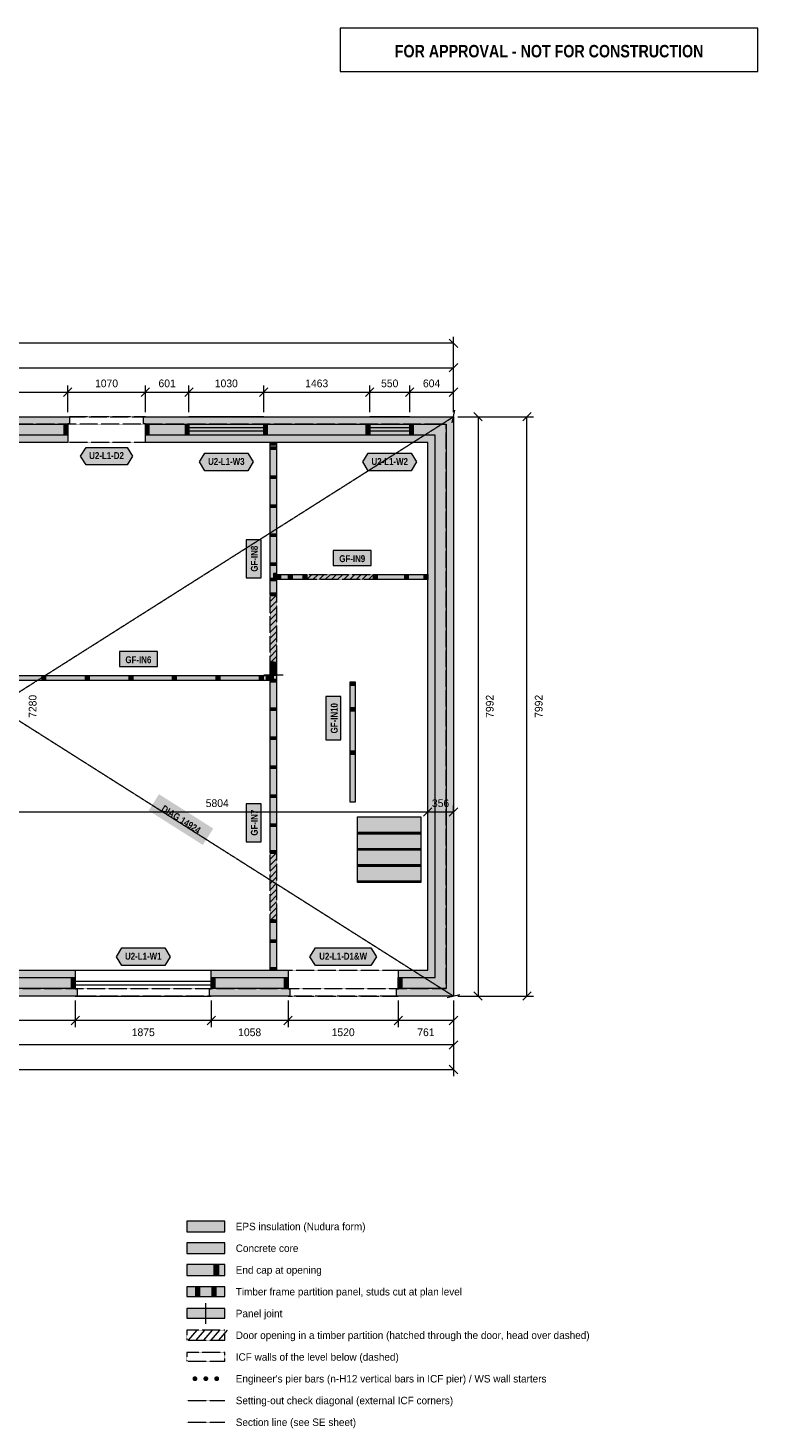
# Model space of a CAD drawing. Header units: millimetres. Extents: x -3973 to 16802, y -6172 to 13352.
# Tile 2 of 2: x 6738 to 16802, y -5958 to 13352. Entities that reach past the tile are written whole.
import ezdxf
from ezdxf.enums import TextEntityAlignment as Align

# ---------------------------------------------------------------- set-up
doc = ezdxf.new("R2010")
doc.units = ezdxf.units.MM
doc.linetypes.add('DASHED', pattern=[1.524, 1.27, -0.254])
for name, color, linetype in [('FILL-C_9E1A1A', 7, 'Continuous'), ('FILL-C_B2B2B5', 7, 'Continuous'), ('FILL-EPS', 7, 'Continuous'), ('FILL-TEAL_DK', 7, 'Continuous'), ('FILL-TIMBER', 7, 'Continuous'), ('FILL-WHITE', 7, 'Continuous'), ('LINE-C_85297A', 7, 'Continuous'), ('LINE-C_85297A-DASH', 7, 'DASHED'), ('LINE-INK', 7, 'Continuous'), ('LINE-INK-DASH', 7, 'DASHED'), ('LINE-RED', 7, 'Continuous'), ('LINE-RED-DASH', 7, 'DASHED'), ('LINE-STEEL_GREY', 7, 'Continuous'), ('LINE-STEEL_GREY-DASH', 7, 'DASHED'), ('LINE-TEAL_DK', 7, 'Continuous'), ('LINE-TIMBER_DK', 7, 'Continuous'), ('TEXT-C_85297A', 7, 'Continuous'), ('TEXT-INK', 7, 'Continuous'), ('TEXT-RED', 7, 'Continuous'), ('TEXT-TEAL_DK', 7, 'Continuous')]:
    doc.layers.add(name, color=color, linetype=linetype)
doc.styles.add('OpenSansCondensed-Bold', font='OpenSansCondensed-Bold.ttf')

msp = doc.modelspace()

# ---------------------------------------------------------------- hatches: boundary and pattern name
at = {"layer": 'FILL-C_9E1A1A', "true_color": 0x9e1a1a}
h = msp.add_hatch(color=256, dxfattribs=at)
h.dxf.hatch_style = 1
h.paths.add_polyline_path([(9073, -5278), (9072, -5269), (9069, -5261), (9063, -5254), (9056, -5249), (9048, -5245), (9040, -5244), (9031, -5245), (9023, -5249), (9016, -5254), (9010, -5261), (9007, -5269), (9006, -5278), (9007, -5287), (9010, -5295), (9016, -5302), (9023, -5307), (9031, -5311), (9040, -5312), (9048, -5311), (9056, -5307), (9063, -5302), (9069, -5295), (9072, -5287)])
h = msp.add_hatch(color=256, dxfattribs=at)
h.dxf.hatch_style = 1
h.paths.add_polyline_path([(9223, -5278), (9222, -5269), (9219, -5261), (9213, -5254), (9206, -5249), (9198, -5245), (9190, -5244), (9181, -5245), (9173, -5249), (9166, -5254), (9160, -5261), (9157, -5269), (9156, -5278), (9157, -5287), (9160, -5295), (9166, -5302), (9173, -5307), (9181, -5311), (9190, -5312), (9198, -5311), (9206, -5307), (9213, -5302), (9219, -5295), (9222, -5287)])
h = msp.add_hatch(color=256, dxfattribs=at)
h.dxf.hatch_style = 1
h.paths.add_polyline_path([(9373, -5278), (9372, -5269), (9369, -5261), (9363, -5254), (9356, -5249), (9348, -5245), (9340, -5244), (9331, -5245), (9323, -5249), (9316, -5254), (9310, -5261), (9307, -5269), (9306, -5278), (9307, -5287), (9310, -5295), (9316, -5302), (9323, -5307), (9331, -5311), (9340, -5312), (9348, -5311), (9356, -5307), (9363, -5302), (9369, -5295), (9372, -5287)])
at = {"layer": 'FILL-C_B2B2B5', "true_color": 0xb2b2b5}
h = msp.add_hatch(color=256, dxfattribs=at)
h.dxf.hatch_style = 1
h.paths.add_polyline_path([(5318, 7890), (7285, 7890), (7285, 7738), (6378, 7738), (6378, 254), (7390, 254), (7390, 102), (5215, 102), (5215, 254), (6226, 254), (6226, 7738), (5318, 7738)])
h = msp.add_hatch(color=256, dxfattribs=at)
h.dxf.hatch_style = 1
h.paths.add_polyline_path([(8356, 7890), (12502, 7890), (12502, 102), (11844, 102), (11844, 254), (12350, 254), (12350, 7738), (8356, 7738)])
h = msp.add_hatch(color=256, dxfattribs=at)
h.dxf.hatch_style = 1
h.paths.add_polyline_path([(9265, 254), (10323, 254), (10323, 102), (9265, 102)])
h = msp.add_hatch(color=256, dxfattribs=at)
h.dxf.hatch_style = 1
h.paths.add_polyline_path([(8927, -3553), (9452, -3553), (9452, -3403), (8927, -3403)])
at = {"layer": 'FILL-EPS', "true_color": 0xccffff}
h = msp.add_hatch(color=256, dxfattribs=at)
h.dxf.hatch_style = 1
h.paths.add_polyline_path([(5318, 7891), (5294, 7891), (5294, 7991), (7310, 7991), (7310, 7891), (7285, 7891), (7285, 7890), (5318, 7890)])
h = msp.add_hatch(color=256, dxfattribs=at)
h.dxf.hatch_style = 1
h.paths.add_polyline_path([(8356, 7891), (8331, 7891), (8331, 7991), (12604, 7991), (12604, 0), (11819, 0), (11819, 101), (11844, 101), (11844, 102), (12502, 102), (12502, 7890), (8356, 7890)])
h = msp.add_hatch(color=256, dxfattribs=at)
h.dxf.hatch_style = 1
h.paths.add_polyline_path([(7285, 7636), (6445, 7636), (6445, 356), (7390, 356), (7390, 254), (6378, 254), (6378, 7738), (7285, 7738)])
h = msp.add_hatch(color=256, dxfattribs=at)
h.dxf.hatch_style = 1
h.paths.add_polyline_path([(12248, 7636), (8356, 7636), (8356, 7738), (12350, 7738), (12350, 254), (11844, 254), (11844, 356), (12248, 356)])
h = msp.add_hatch(color=256, dxfattribs=at)
h.dxf.hatch_style = 1
h.paths.add_polyline_path([(9265, 356), (10323, 356), (10323, 254), (9265, 254)])
h = msp.add_hatch(color=256, dxfattribs=at)
h.dxf.hatch_style = 1
h.paths.add_polyline_path([(7390, 101), (7414, 101), (7414, 0), (5190, 0), (5190, 101), (5215, 101), (5215, 102), (7390, 102)])
h = msp.add_hatch(color=256, dxfattribs=at)
h.dxf.hatch_style = 1
h.paths.add_polyline_path([(9265, 101), (9265, 102), (10323, 102), (10323, 101), (10348, 101), (10348, 0), (9240, 0), (9240, 101)])
h = msp.add_hatch(color=256, dxfattribs=at)
h.dxf.hatch_style = 1
h.paths.add_polyline_path([(8927, -3253), (9452, -3253), (9452, -3103), (8927, -3103)])
h = msp.add_hatch(color=256, dxfattribs=at)
h.dxf.hatch_style = 1
h.paths.add_polyline_path([(8927, -3853), (9452, -3853), (9452, -3703), (8927, -3703)])
at = {"layer": 'FILL-TEAL_DK', "true_color": 0x006b5c}
h = msp.add_hatch(color=256, dxfattribs=at)
h.dxf.hatch_style = 1
h.paths.add_polyline_path([(7236, 7890), (7286, 7890), (7286, 7737), (7236, 7737)])
h = msp.add_hatch(color=256, dxfattribs=at)
h.dxf.hatch_style = 1
h.paths.add_polyline_path([(8356, 7890), (8406, 7890), (8406, 7737), (8356, 7737)])
h = msp.add_hatch(color=256, dxfattribs=at)
h.dxf.hatch_style = 1
h.paths.add_polyline_path([(8907, 7890), (8957, 7890), (8957, 7737), (8907, 7737)])
h = msp.add_hatch(color=256, dxfattribs=at)
h.dxf.hatch_style = 1
h.paths.add_polyline_path([(9987, 7890), (10037, 7890), (10037, 7737), (9987, 7737)])
h = msp.add_hatch(color=256, dxfattribs=at)
h.dxf.hatch_style = 1
h.paths.add_polyline_path([(11400, 7890), (11450, 7890), (11450, 7737), (11400, 7737)])
h = msp.add_hatch(color=256, dxfattribs=at)
h.dxf.hatch_style = 1
h.paths.add_polyline_path([(12000, 7890), (12050, 7890), (12050, 7737), (12000, 7737)])
h = msp.add_hatch(color=256, dxfattribs=at)
h.dxf.hatch_style = 1
h.paths.add_polyline_path([(7339, 254), (7390, 254), (7390, 102), (7339, 102)])
h = msp.add_hatch(color=256, dxfattribs=at)
h.dxf.hatch_style = 1
h.paths.add_polyline_path([(9265, 254), (9314, 254), (9314, 102), (9265, 102)])
h = msp.add_hatch(color=256, dxfattribs=at)
h.dxf.hatch_style = 1
h.paths.add_polyline_path([(10273, 254), (10323, 254), (10323, 102), (10273, 102)])
h = msp.add_hatch(color=256, dxfattribs=at)
h.dxf.hatch_style = 1
h.paths.add_polyline_path([(11843, 254), (11893, 254), (11893, 102), (11843, 102)])
h = msp.add_hatch(color=256, dxfattribs=at)
h.dxf.hatch_style = 1
h.paths.add_polyline_path([(9302, -3853), (9369, -3853), (9369, -3703), (9302, -3703)])
at = {"layer": 'FILL-TIMBER', "true_color": 0xeddbb8}
h = msp.add_hatch(color=256, dxfattribs=at)
h.dxf.hatch_style = 1
h.paths.add_polyline_path([(10166, 7635), (10166, 7612), (10166, 7597), (10132, 7597), (10078, 7597), (10078, 7621), (10078, 7635), (10112, 7635)])
h = msp.add_hatch(color=256, dxfattribs=at)
h.dxf.hatch_style = 1
h.paths.add_polyline_path([(10166, 7575), (10166, 7551), (10166, 7537), (10132, 7537), (10078, 7537), (10078, 7560), (10078, 7575), (10112, 7575)])
h = msp.add_hatch(color=256, dxfattribs=at)
h.dxf.hatch_style = 1
h.paths.add_polyline_path([(10166, 7175), (10166, 7151), (10166, 7137), (10132, 7137), (10078, 7137), (10078, 7160), (10078, 7175), (10112, 7175)])
h = msp.add_hatch(color=256, dxfattribs=at)
h.dxf.hatch_style = 1
h.paths.add_polyline_path([(10166, 6775), (10166, 6751), (10166, 6737), (10132, 6737), (10078, 6737), (10078, 6760), (10078, 6775), (10112, 6775)])
h = msp.add_hatch(color=256, dxfattribs=at)
h.dxf.hatch_style = 1
h.paths.add_polyline_path([(10166, 6375), (10166, 6351), (10166, 6337), (10132, 6337), (10078, 6337), (10078, 6360), (10078, 6375), (10112, 6375)])
h = msp.add_hatch(color=256, dxfattribs=at)
h.dxf.hatch_style = 1
h.paths.add_polyline_path([(10166, 5975), (10166, 5951), (10166, 5937), (10132, 5937), (10078, 5937), (10078, 5960), (10078, 5975), (10112, 5975)])
h = msp.add_hatch(color=256, dxfattribs=at)
h.dxf.hatch_style = 1
h.paths.add_polyline_path([(10166, 5833), (10166, 5790), (10166, 5763), (10152, 5763), (10128, 5763), (10128, 5805), (10128, 5833), (10143, 5833)])
h = msp.add_hatch(color=256, dxfattribs=at)
h.dxf.hatch_style = 1
h.paths.add_polyline_path([(10218, 5744), (10188, 5744), (10169, 5744), (10169, 5770), (10169, 5813), (10199, 5813), (10218, 5813), (10218, 5787)])
h = msp.add_hatch(color=256, dxfattribs=at)
h.dxf.hatch_style = 1
h.paths.add_polyline_path([(10381, 5744), (10350, 5744), (10331, 5744), (10331, 5770), (10331, 5813), (10361, 5813), (10381, 5813), (10381, 5787)])
h = msp.add_hatch(color=256, dxfattribs=at)
h.dxf.hatch_style = 1
h.paths.add_polyline_path([(10583, 5744), (10552, 5744), (10533, 5744), (10533, 5770), (10533, 5813), (10564, 5813), (10583, 5813), (10583, 5787)])
h = msp.add_hatch(color=256, dxfattribs=at)
h.dxf.hatch_style = 1
h.paths.add_polyline_path([(11551, 5744), (11520, 5744), (11501, 5744), (11501, 5770), (11501, 5813), (11532, 5813), (11551, 5813), (11551, 5787)])
h = msp.add_hatch(color=256, dxfattribs=at)
h.dxf.hatch_style = 1
h.paths.add_polyline_path([(11981, 5744), (11950, 5744), (11931, 5744), (11931, 5770), (11931, 5813), (11961, 5813), (11981, 5813), (11981, 5787)])
h = msp.add_hatch(color=256, dxfattribs=at)
h.dxf.hatch_style = 1
h.paths.add_polyline_path([(12248, 5744), (12217, 5744), (12198, 5744), (12198, 5770), (12198, 5813), (12229, 5813), (12248, 5813), (12248, 5787)])
h = msp.add_hatch(color=256, dxfattribs=at)
h.dxf.hatch_style = 1
h.paths.add_polyline_path([(10166, 5763), (10166, 5739), (10166, 5725), (10132, 5725), (10078, 5725), (10078, 5748), (10078, 5763), (10112, 5763)])
h = msp.add_hatch(color=256, dxfattribs=at)
h.dxf.hatch_style = 1
h.paths.add_polyline_path([(10166, 5561), (10166, 5537), (10166, 5523), (10132, 5523), (10078, 5523), (10078, 5546), (10078, 5561), (10112, 5561)])
h = msp.add_hatch(color=256, dxfattribs=at)
h.dxf.hatch_style = 1
h.paths.add_polyline_path([(10166, 4605), (10166, 4581), (10166, 4566), (10132, 4566), (10078, 4566), (10078, 4590), (10078, 4605), (10112, 4605)])
h = msp.add_hatch(color=256, dxfattribs=at)
h.dxf.hatch_style = 1
h.paths.add_polyline_path([(10166, 4467), (10166, 4443), (10166, 4428), (10132, 4428), (10078, 4428), (10078, 4452), (10078, 4467), (10112, 4467)])
h = msp.add_hatch(color=256, dxfattribs=at)
h.dxf.hatch_style = 1
h.paths.add_polyline_path([(6981, 4350), (6950, 4350), (6931, 4350), (6931, 4377), (6931, 4420), (6961, 4420), (6981, 4420), (6981, 4393)])
h = msp.add_hatch(color=256, dxfattribs=at)
h.dxf.hatch_style = 1
h.paths.add_polyline_path([(7581, 4350), (7550, 4350), (7531, 4350), (7531, 4377), (7531, 4420), (7561, 4420), (7581, 4420), (7581, 4393)])
h = msp.add_hatch(color=256, dxfattribs=at)
h.dxf.hatch_style = 1
h.paths.add_polyline_path([(8181, 4350), (8150, 4350), (8131, 4350), (8131, 4377), (8131, 4420), (8161, 4420), (8181, 4420), (8181, 4393)])
h = msp.add_hatch(color=256, dxfattribs=at)
h.dxf.hatch_style = 1
h.paths.add_polyline_path([(8781, 4350), (8750, 4350), (8731, 4350), (8731, 4377), (8731, 4420), (8761, 4420), (8781, 4420), (8781, 4393)])
h = msp.add_hatch(color=256, dxfattribs=at)
h.dxf.hatch_style = 1
h.paths.add_polyline_path([(9381, 4350), (9350, 4350), (9331, 4350), (9331, 4377), (9331, 4420), (9361, 4420), (9381, 4420), (9381, 4393)])
h = msp.add_hatch(color=256, dxfattribs=at)
h.dxf.hatch_style = 1
h.paths.add_polyline_path([(9981, 4350), (9950, 4350), (9931, 4350), (9931, 4377), (9931, 4420), (9961, 4420), (9981, 4420), (9981, 4393)])
h = msp.add_hatch(color=256, dxfattribs=at)
h.dxf.hatch_style = 1
h.paths.add_polyline_path([(10076, 4350), (10045, 4350), (10026, 4350), (10026, 4377), (10026, 4420), (10056, 4420), (10076, 4420), (10076, 4393)])
h = msp.add_hatch(color=256, dxfattribs=at)
h.dxf.hatch_style = 1
h.paths.add_polyline_path([(10116, 4426), (10116, 4391), (10116, 4369), (10101, 4369), (10078, 4369), (10078, 4404), (10078, 4426), (10092, 4426)])
h = msp.add_hatch(color=256, dxfattribs=at)
h.dxf.hatch_style = 1
h.paths.add_polyline_path([(10166, 4369), (10166, 4346), (10166, 4331), (10132, 4331), (10078, 4331), (10078, 4354), (10078, 4369), (10112, 4369)])
h = msp.add_hatch(color=256, dxfattribs=at)
h.dxf.hatch_style = 1
h.paths.add_polyline_path([(11248, 4301), (11248, 4282), (11221, 4282), (11178, 4282), (11178, 4313), (11178, 4332), (11205, 4332), (11248, 4332)])
h = msp.add_hatch(color=256, dxfattribs=at)
h.dxf.hatch_style = 1
h.paths.add_polyline_path([(10166, 3975), (10166, 3951), (10166, 3937), (10132, 3937), (10078, 3937), (10078, 3960), (10078, 3975), (10112, 3975)])
h = msp.add_hatch(color=256, dxfattribs=at)
h.dxf.hatch_style = 1
h.paths.add_polyline_path([(11248, 3953), (11248, 3931), (11216, 3931), (11178, 3931), (11178, 3958), (11178, 3981), (11209, 3981), (11248, 3981)])
h = msp.add_hatch(color=256, dxfattribs=at)
h.dxf.hatch_style = 1
h.paths.add_polyline_path([(10166, 3575), (10166, 3551), (10166, 3537), (10132, 3537), (10078, 3537), (10078, 3560), (10078, 3575), (10112, 3575)])
h = msp.add_hatch(color=256, dxfattribs=at)
h.dxf.hatch_style = 1
h.paths.add_polyline_path([(11248, 3361), (11248, 3331), (11203, 3331), (11178, 3331), (11178, 3349), (11178, 3381), (11221, 3381), (11248, 3381)])
h = msp.add_hatch(color=256, dxfattribs=at)
h.dxf.hatch_style = 1
h.paths.add_polyline_path([(10166, 3175), (10166, 3151), (10166, 3137), (10132, 3137), (10078, 3137), (10078, 3160), (10078, 3175), (10112, 3175)])
h = msp.add_hatch(color=256, dxfattribs=at)
h.dxf.hatch_style = 1
h.paths.add_polyline_path([(10166, 2775), (10166, 2751), (10166, 2737), (10132, 2737), (10078, 2737), (10078, 2760), (10078, 2775), (10112, 2775)])
h = msp.add_hatch(color=256, dxfattribs=at)
h.dxf.hatch_style = 1
h.paths.add_polyline_path([(10166, 2375), (10166, 2351), (10166, 2337), (10132, 2337), (10078, 2337), (10078, 2360), (10078, 2375), (10112, 2375)])
h = msp.add_hatch(color=256, dxfattribs=at)
h.dxf.hatch_style = 1
h.paths.add_polyline_path([(10166, 2008), (10166, 1984), (10166, 1969), (10132, 1969), (10078, 1969), (10078, 1993), (10078, 2008), (10112, 2008)])
h = msp.add_hatch(color=256, dxfattribs=at)
h.dxf.hatch_style = 1
h.paths.add_polyline_path([(10166, 1051), (10166, 1028), (10166, 1013), (10132, 1013), (10078, 1013), (10078, 1037), (10078, 1051), (10112, 1051)])
h = msp.add_hatch(color=256, dxfattribs=at)
h.dxf.hatch_style = 1
h.paths.add_polyline_path([(10166, 775), (10166, 751), (10166, 737), (10132, 737), (10078, 737), (10078, 760), (10078, 775), (10112, 775)])
h = msp.add_hatch(color=256, dxfattribs=at)
h.dxf.hatch_style = 1
h.paths.add_polyline_path([(10166, 394), (10166, 371), (10166, 356), (10132, 356), (10078, 356), (10078, 379), (10078, 394), (10112, 394)])
h = msp.add_hatch(color=256, dxfattribs=at)
h.dxf.hatch_style = 1
h.paths.add_polyline_path([(9047, -4145), (9107, -4145), (9107, -4010), (9047, -4010)])
h = msp.add_hatch(color=256, dxfattribs=at)
h.dxf.hatch_style = 1
h.paths.add_polyline_path([(9272, -4145), (9332, -4145), (9332, -4010), (9272, -4010)])
at = {"layer": 'FILL-WHITE', "true_color": 0xffffff}
h = msp.add_hatch(color=256, dxfattribs=at)
h.dxf.hatch_style = 1
h.paths.add_polyline_path([(7463, 7448), (7538, 7568), (8103, 7568), (8178, 7448), (8103, 7328), (7538, 7328)])
at = {"layer": 'FILL-WHITE', "true_color": 0xfaf5e8}
h = msp.add_hatch(color=256, dxfattribs=at)
h.dxf.hatch_style = 1
h.paths.add_polyline_path([(10078, 5975), (10078, 6337), (10078, 6360), (10078, 6375), (10078, 6737), (10078, 6760), (10078, 6775), (10078, 7137), (10078, 7160), (10078, 7175), (10078, 7537), (10078, 7560), (10078, 7575), (10078, 7597), (10078, 7621), (10078, 7635), (10112, 7635), (10166, 7635), (10166, 7612), (10166, 7597), (10166, 7575), (10166, 7551), (10166, 7537), (10166, 7175), (10166, 7151), (10166, 7137), (10166, 6775), (10166, 6751), (10166, 6737), (10166, 6375), (10166, 6351), (10166, 6337), (10166, 5975), (10166, 5951), (10166, 5937), (10166, 5833), (10166, 5790), (10166, 5763), (10166, 5739), (10166, 5725), (10166, 5561), (10166, 5537), (10166, 5523), (10132, 5523), (10078, 5523), (10078, 5546), (10078, 5561), (10078, 5725), (10078, 5748), (10078, 5763), (10078, 5937), (10078, 5960)])
at = {"layer": 'FILL-WHITE', "true_color": 0xffffff}
h = msp.add_hatch(color=256, dxfattribs=at)
h.dxf.hatch_style = 1
h.paths.add_polyline_path([(9101, 7366), (9176, 7486), (9767, 7486), (9842, 7366), (9767, 7246), (9176, 7246)])
h = msp.add_hatch(color=256, dxfattribs=at)
h.dxf.hatch_style = 1
h.paths.add_polyline_path([(11354, 7366), (11429, 7486), (12020, 7486), (12095, 7366), (12020, 7246), (11429, 7246)])
h = msp.add_hatch(color=256, dxfattribs=at)
h.dxf.hatch_style = 1
h.paths.add_polyline_path([(9951, 5770), (9951, 6294), (9744, 6294), (9744, 5770)])
h = msp.add_hatch(color=256, dxfattribs=at)
h.dxf.hatch_style = 1
h.paths.add_polyline_path([(10946, 5940), (11470, 5940), (11470, 6147), (10946, 6147)])
at = {"layer": 'FILL-WHITE', "true_color": 0xfaf5e8}
h = msp.add_hatch(color=256, dxfattribs=at)
h.dxf.hatch_style = 1
h.paths.add_polyline_path([(10169, 5744), (10169, 5770), (10169, 5813), (10169, 5813), (10199, 5813), (10218, 5813), (10331, 5813), (10361, 5813), (10381, 5813), (10533, 5813), (10564, 5813), (10583, 5813), (10583, 5813), (10583, 5787), (10583, 5744), (10583, 5744), (10552, 5744), (10533, 5744), (10381, 5744), (10350, 5744), (10331, 5744), (10218, 5744), (10188, 5744), (10169, 5744)])
at = {"layer": 'FILL-WHITE', "true_color": 0xffffff}
h = msp.add_hatch(color=256, dxfattribs=at)
h.dxf.hatch_style = 1
h.paths.add_polyline_path([(10583, 5744), (10583, 5813), (11501, 5813), (11501, 5744)])
at = {"layer": 'FILL-WHITE', "true_color": 0xfaf5e8}
h = msp.add_hatch(color=256, dxfattribs=at)
h.dxf.hatch_style = 1
h.paths.add_polyline_path([(11501, 5744), (11501, 5744), (11501, 5744), (11501, 5770), (11501, 5813), (11501, 5813), (11501, 5813), (11501, 5813), (11532, 5813), (11551, 5813), (11931, 5813), (11961, 5813), (11981, 5813), (12198, 5813), (12229, 5813), (12248, 5813), (12248, 5813), (12248, 5813), (12248, 5813), (12248, 5787), (12248, 5744), (12248, 5744), (12248, 5744), (12248, 5744), (12217, 5744), (12198, 5744), (11981, 5744), (11950, 5744), (11931, 5744), (11551, 5744), (11520, 5744), (11501, 5744)])
at = {"layer": 'FILL-WHITE', "true_color": 0xffffff}
h = msp.add_hatch(color=256, dxfattribs=at)
h.dxf.hatch_style = 1
h.paths.add_polyline_path([(10078, 4605), (10078, 5523), (10166, 5523), (10166, 4605)])
h = msp.add_hatch(color=256, dxfattribs=at)
h.dxf.hatch_style = 1
h.paths.add_polyline_path([(7998, 4546), (8522, 4546), (8522, 4753), (7998, 4753)])
at = {"layer": 'FILL-WHITE', "true_color": 0xfaf5e8}
h = msp.add_hatch(color=256, dxfattribs=at)
h.dxf.hatch_style = 1
h.paths.add_polyline_path([(10132, 4428), (10078, 4428), (10078, 4452), (10078, 4467), (10078, 4566), (10078, 4590), (10078, 4605), (10112, 4605), (10166, 4605), (10166, 4581), (10166, 4566), (10166, 4467), (10166, 4443), (10166, 4428)])
h = msp.add_hatch(color=256, dxfattribs=at)
h.dxf.hatch_style = 1
h.paths.add_polyline_path([(6445, 4377), (6445, 4420), (6476, 4420), (6495, 4420), (6931, 4420), (6961, 4420), (6981, 4420), (7531, 4420), (7561, 4420), (7581, 4420), (8131, 4420), (8161, 4420), (8181, 4420), (8731, 4420), (8761, 4420), (8781, 4420), (9331, 4420), (9361, 4420), (9381, 4420), (9931, 4420), (9961, 4420), (9981, 4420), (10026, 4420), (10056, 4420), (10076, 4420), (10076, 4393), (10076, 4350), (10045, 4350), (10026, 4350), (9981, 4350), (9950, 4350), (9931, 4350), (9381, 4350), (9350, 4350), (9331, 4350), (8781, 4350), (8750, 4350), (8731, 4350), (8181, 4350), (8150, 4350), (8131, 4350), (7581, 4350), (7550, 4350), (7531, 4350), (6981, 4350), (6950, 4350), (6931, 4350), (6495, 4350), (6464, 4350), (6445, 4350)])
h = msp.add_hatch(color=256, dxfattribs=at)
h.dxf.hatch_style = 1
h.paths.add_polyline_path([(10166, 2008), (10166, 1984), (10166, 1969), (10166, 1969), (10166, 1969), (10166, 1969), (10132, 1969), (10078, 1969), (10078, 1969), (10078, 1969), (10078, 1969), (10078, 1993), (10078, 2008), (10078, 2337), (10078, 2360), (10078, 2375), (10078, 2737), (10078, 2760), (10078, 2775), (10078, 3137), (10078, 3160), (10078, 3175), (10078, 3537), (10078, 3560), (10078, 3575), (10078, 3937), (10078, 3960), (10078, 3975), (10078, 4331), (10078, 4354), (10078, 4369), (10078, 4404), (10078, 4426), (10078, 4426), (10078, 4426), (10078, 4426), (10092, 4426), (10116, 4426), (10166, 4426), (10166, 4426), (10166, 4426), (10166, 4426), (10166, 4369), (10166, 4346), (10166, 4331), (10166, 3975), (10166, 3951), (10166, 3937), (10166, 3575), (10166, 3551), (10166, 3537), (10166, 3175), (10166, 3151), (10166, 3137), (10166, 2775), (10166, 2751), (10166, 2737), (10166, 2375), (10166, 2351), (10166, 2337)])
h = msp.add_hatch(color=256, dxfattribs=at)
h.dxf.hatch_style = 1
h.paths.add_polyline_path([(11248, 2675), (11178, 2675), (11178, 3331), (11178, 3349), (11178, 3381), (11178, 3931), (11178, 3958), (11178, 3981), (11178, 4282), (11178, 4313), (11178, 4332), (11205, 4332), (11248, 4332), (11248, 4301), (11248, 4282), (11248, 3981), (11248, 3953), (11248, 3931), (11248, 3381), (11248, 3361), (11248, 3331)])
at = {"layer": 'FILL-WHITE', "true_color": 0xffffff}
h = msp.add_hatch(color=256, dxfattribs=at)
h.dxf.hatch_style = 1
h.paths.add_polyline_path([(11052, 3533), (11052, 4130), (10844, 4130), (10844, 3533)])
h = msp.add_hatch(color=256, dxfattribs=at)
h.dxf.hatch_style = 1
h.paths.add_polyline_path([(8401, 2558), (9148, 2084), (9292, 2310), (8544, 2784)])
h = msp.add_hatch(color=256, dxfattribs=at)
h.dxf.hatch_style = 1
h.paths.add_polyline_path([(9951, 2129), (9951, 2653), (9744, 2653), (9744, 2129)])
h = msp.add_hatch(color=256, dxfattribs=at)
h.dxf.hatch_style = 1
h.paths.add_polyline_path([(11280, 2473), (12153, 2473), (12153, 2234), (11280, 2234)])
h = msp.add_hatch(color=256, dxfattribs=at)
h.dxf.hatch_style = 1
h.paths.add_polyline_path([(11280, 2259), (11280, 2259), (11280, 2259), (12153, 2259), (12153, 2250), (12153, 2250), (12153, 2250), (12153, 2250), (11280, 2250), (11280, 2259)])
h = msp.add_hatch(color=256, dxfattribs=at)
h.dxf.hatch_style = 1
h.paths.add_polyline_path([(11280, 2250), (12153, 2250), (12153, 2011), (11280, 2011)])
h = msp.add_hatch(color=256, dxfattribs=at)
h.dxf.hatch_style = 1
h.paths.add_polyline_path([(10078, 1051), (10078, 1969), (10166, 1969), (10166, 1051)])
h = msp.add_hatch(color=256, dxfattribs=at)
h.dxf.hatch_style = 1
h.paths.add_polyline_path([(11280, 2036), (11280, 2036), (12153, 2036), (12153, 2027), (12153, 2027), (11280, 2027)])
h = msp.add_hatch(color=256, dxfattribs=at)
h.dxf.hatch_style = 1
h.paths.add_polyline_path([(11280, 2027), (12153, 2027), (12153, 1788), (11280, 1788)])
h = msp.add_hatch(color=256, dxfattribs=at)
h.dxf.hatch_style = 1
h.paths.add_polyline_path([(11280, 1813), (11280, 1813), (12153, 1813), (12153, 1804), (12153, 1804), (11280, 1804)])
h = msp.add_hatch(color=256, dxfattribs=at)
h.dxf.hatch_style = 1
h.paths.add_polyline_path([(11280, 1804), (12153, 1804), (12153, 1565), (11280, 1565)])
h = msp.add_hatch(color=256, dxfattribs=at)
h.dxf.hatch_style = 1
h.paths.add_polyline_path([(11280, 1590), (11280, 1590), (12153, 1590), (12153, 1581), (12153, 1581), (11280, 1581)])
at = {"layer": 'FILL-WHITE', "true_color": 0xfaf5e8}
h = msp.add_hatch(color=256, dxfattribs=at)
h.dxf.hatch_style = 1
h.paths.add_polyline_path([(10166, 356), (10166, 356), (10166, 356), (10132, 356), (10078, 356), (10078, 356), (10078, 356), (10078, 356), (10078, 379), (10078, 394), (10078, 737), (10078, 760), (10078, 775), (10078, 1013), (10078, 1037), (10078, 1051), (10078, 1051), (10078, 1051), (10078, 1051), (10112, 1051), (10166, 1051), (10166, 1051), (10166, 1051), (10166, 1051), (10166, 1028), (10166, 1013), (10166, 775), (10166, 751), (10166, 737), (10166, 394), (10166, 371), (10166, 356)])
at = {"layer": 'FILL-WHITE', "true_color": 0xffffff}
h = msp.add_hatch(color=256, dxfattribs=at)
h.dxf.hatch_style = 1
h.paths.add_polyline_path([(7956, 543), (8031, 663), (8623, 663), (8698, 543), (8623, 423), (8031, 423)])
h = msp.add_hatch(color=256, dxfattribs=at)
h.dxf.hatch_style = 1
h.paths.add_polyline_path([(10625, 543), (10700, 663), (11466, 663), (11541, 543), (11466, 423), (10700, 423)])
at = {"layer": 'FILL-WHITE', "true_color": 0xfaf5e8}
h = msp.add_hatch(color=256, dxfattribs=at)
h.dxf.hatch_style = 1
h.paths.add_polyline_path([(8927, -4145), (9452, -4145), (9452, -4010), (8927, -4010)])
h = msp.add_hatch(color=256, dxfattribs=at)
h.dxf.hatch_style = 1
h.paths.add_polyline_path([(8927, -4445), (9452, -4445), (9452, -4310), (8927, -4310)])

# ---------------------------------------------------------------- linework, layer by layer
at = {"layer": 'LINE-C_85297A', "lineweight": 5}
for p, q in [((12584, 7904), (12624, 8079)), ((12516, -20), (12692, 20))]:
    msp.add_line(p, q, dxfattribs=at)
at = {"layer": 'LINE-C_85297A-DASH', "lineweight": 5}
for p, q in [((0, 0), (12604, 7991)), ((0, 7991), (12604, 0)), ((8927, -5578), (9452, -5578))]:
    msp.add_line(p, q, dxfattribs=at)
at = {"layer": 'LINE-INK', "lineweight": 5}
for p, q in [((12604, 8051), (12604, 9094)), ((12604, 9004), (0, 9004)), ((12662, 8946), (12546, 9062)), ((12546, 8608), (12662, 8725)), ((12604, 8051), (12604, 8756)), ((0, 8666), (12604, 8666)), ((0, 8329), (12604, 8329)), ((7227, 8271), (7344, 8387)), ((7286, 8051), (7286, 8419)), ((8297, 8271), (8414, 8387)), ((8356, 8051), (8356, 8419)), ((8898, 8271), (9015, 8387)), ((8957, 8051), (8957, 8419)), ((9928, 8271), (10045, 8387)), ((9987, 8051), (9987, 8419)), ((11391, 8271), (11508, 8387)), ((11450, 8051), (11450, 8419)), ((11941, 8271), (12058, 8387)), ((12000, 8051), (12000, 8419)), ((12546, 8271), (12662, 8387)), ((12604, 8051), (12604, 8419)), ((9987, 7991), (8957, 7991)), ((12000, 7991), (11450, 7991)), ((12664, 7991), (13032, 7991)), ((12664, 7991), (13707, 7991)), ((12883, 8050), (13000, 7933)), ((12942, 7991), (12942, 0)), ((13558, 7933), (13675, 8050)), ((13616, 0), (13616, 7991)), ((9987, 7839), (8957, 7839)), ((9987, 7789), (8957, 7789)), ((12000, 7839), (11450, 7839)), ((12000, 7789), (11450, 7789)), ((9987, 7636), (8957, 7636)), ((12000, 7636), (11450, 7636)), ((10257, 4428), (9988, 4428)), ((0, 2540), (12604, 2540)), ((12190, 2481), (12307, 2598)), ((12248, 2540), (12248, 2630)), ((12546, 2481), (12662, 2598)), ((12604, 2540), (12604, 2630)), ((7390, 356), (9265, 356)), ((7390, 203), (9265, 203)), ((7390, 153), (9265, 153)), ((7390, 0), (9265, 0)), ((12664, 0), (13032, 0)), ((12664, 0), (13707, 0)), ((12883, 58), (13000, -58)), ((13558, -58), (13675, 58)), ((7390, -60), (7390, -428)), ((9265, -60), (9265, -428)), ((10323, -60), (10323, -428)), ((11843, -60), (11843, -428)), ((12604, -60), (12604, -428)), ((12604, -60), (12604, -765)), ((12604, -60), (12604, -1103)), ((12604, -338), (0, -338)), ((7448, -279), (7331, -396)), ((9323, -279), (9206, -396)), ((10381, -279), (10265, -396)), ((11901, -279), (11785, -396)), ((12662, -279), (12546, -396)), ((12604, -675), (0, -675)), ((12662, -617), (12546, -733)), ((12546, -954), (12662, -1071)), ((0, -1012), (12604, -1012)), ((9190, -4520), (9190, -4236))]:
    msp.add_line(p, q, dxfattribs=at)
for points in [[(6159, 7636), (5318, 7636), (5318, 7891), (5294, 7891), (5294, 7991), (7310, 7991), (7310, 7891), (7285, 7891), (7285, 7636), (6445, 7636), (6445, 356), (7390, 356), (7390, 101), (7414, 101), (7414, 0), (5190, 0), (5190, 101), (5215, 101), (5215, 356), (6159, 356)], [(12248, 356), (12248, 7636), (8356, 7636), (8356, 7891), (8331, 7891), (8331, 7991), (12604, 7991), (12604, 0), (11819, 0), (11819, 101), (11844, 101), (11844, 356)], [(10078, 5975), (10078, 6337), (10078, 6360), (10078, 6375), (10078, 6737), (10078, 6760), (10078, 6775), (10078, 7137), (10078, 7160), (10078, 7175), (10078, 7537), (10078, 7560), (10078, 7575), (10078, 7597), (10078, 7621), (10078, 7635), (10112, 7635), (10166, 7635), (10166, 7612), (10166, 7597), (10166, 7575), (10166, 7551), (10166, 7537), (10166, 7175), (10166, 7151), (10166, 7137), (10166, 6775), (10166, 6751), (10166, 6737), (10166, 6375), (10166, 6351), (10166, 6337), (10166, 5975), (10166, 5951), (10166, 5937), (10166, 5833), (10166, 5790), (10166, 5763), (10166, 5739), (10166, 5725), (10166, 5561), (10166, 5537), (10166, 5523), (10132, 5523), (10078, 5523), (10078, 5546), (10078, 5561), (10078, 5725), (10078, 5748), (10078, 5763), (10078, 5937), (10078, 5960)], [(9951, 5770), (9951, 6294), (9744, 6294), (9744, 5770)], [(10946, 5940), (11470, 5940), (11470, 6147), (10946, 6147)], [(10169, 5744), (10169, 5770), (10169, 5813), (10169, 5813), (10199, 5813), (10218, 5813), (10331, 5813), (10361, 5813), (10381, 5813), (10533, 5813), (10564, 5813), (10583, 5813), (10583, 5813), (10583, 5787), (10583, 5744), (10583, 5744), (10552, 5744), (10533, 5744), (10381, 5744), (10350, 5744), (10331, 5744), (10218, 5744), (10188, 5744), (10169, 5744)], [(11501, 5744), (11501, 5744), (11501, 5744), (11501, 5770), (11501, 5813), (11501, 5813), (11501, 5813), (11501, 5813), (11532, 5813), (11551, 5813), (11931, 5813), (11961, 5813), (11981, 5813), (12198, 5813), (12229, 5813), (12248, 5813), (12248, 5813), (12248, 5813), (12248, 5813), (12248, 5787), (12248, 5744), (12248, 5744), (12248, 5744), (12248, 5744), (12217, 5744), (12198, 5744), (11981, 5744), (11950, 5744), (11931, 5744), (11551, 5744), (11520, 5744), (11501, 5744)], [(7998, 4546), (8522, 4546), (8522, 4753), (7998, 4753)], [(10132, 4428), (10078, 4428), (10078, 4452), (10078, 4467), (10078, 4566), (10078, 4590), (10078, 4605), (10112, 4605), (10166, 4605), (10166, 4581), (10166, 4566), (10166, 4467), (10166, 4443), (10166, 4428)], [(10166, 2008), (10166, 1984), (10166, 1969), (10166, 1969), (10166, 1969), (10166, 1969), (10132, 1969), (10078, 1969), (10078, 1969), (10078, 1969), (10078, 1969), (10078, 1993), (10078, 2008), (10078, 2337), (10078, 2360), (10078, 2375), (10078, 2737), (10078, 2760), (10078, 2775), (10078, 3137), (10078, 3160), (10078, 3175), (10078, 3537), (10078, 3560), (10078, 3575), (10078, 3937), (10078, 3960), (10078, 3975), (10078, 4331), (10078, 4354), (10078, 4369), (10078, 4404), (10078, 4426), (10078, 4426), (10078, 4426), (10078, 4426), (10092, 4426), (10116, 4426), (10166, 4426), (10166, 4426), (10166, 4426), (10166, 4426), (10166, 4369), (10166, 4346), (10166, 4331), (10166, 3975), (10166, 3951), (10166, 3937), (10166, 3575), (10166, 3551), (10166, 3537), (10166, 3175), (10166, 3151), (10166, 3137), (10166, 2775), (10166, 2751), (10166, 2737), (10166, 2375), (10166, 2351), (10166, 2337)], [(11248, 2675), (11178, 2675), (11178, 3331), (11178, 3349), (11178, 3381), (11178, 3931), (11178, 3958), (11178, 3981), (11178, 4282), (11178, 4313), (11178, 4332), (11205, 4332), (11248, 4332), (11248, 4301), (11248, 4282), (11248, 3981), (11248, 3953), (11248, 3931), (11248, 3381), (11248, 3361), (11248, 3331)], [(11052, 3533), (11052, 4130), (10844, 4130), (10844, 3533)], [(9951, 2129), (9951, 2653), (9744, 2653), (9744, 2129)], [(11280, 2473), (12153, 2473), (12153, 2234), (11280, 2234)], [(11280, 2259), (11280, 2259), (11280, 2259), (12153, 2259), (12153, 2250), (12153, 2250), (12153, 2250), (12153, 2250), (11280, 2250), (11280, 2259)], [(11280, 2250), (12153, 2250), (12153, 2011), (11280, 2011)], [(11280, 2036), (11280, 2036), (12153, 2036), (12153, 2027), (12153, 2027), (11280, 2027)], [(11280, 2027), (12153, 2027), (12153, 1788), (11280, 1788)], [(11280, 1813), (11280, 1813), (12153, 1813), (12153, 1804), (12153, 1804), (11280, 1804)], [(11280, 1804), (12153, 1804), (12153, 1565), (11280, 1565)], [(11280, 1590), (11280, 1590), (12153, 1590), (12153, 1581), (12153, 1581), (11280, 1581)], [(10166, 356), (10166, 356), (10166, 356), (10132, 356), (10078, 356), (10078, 356), (10078, 356), (10078, 356), (10078, 379), (10078, 394), (10078, 737), (10078, 760), (10078, 775), (10078, 1013), (10078, 1037), (10078, 1051), (10078, 1051), (10078, 1051), (10078, 1051), (10112, 1051), (10166, 1051), (10166, 1051), (10166, 1051), (10166, 1051), (10166, 1028), (10166, 1013), (10166, 775), (10166, 751), (10166, 737), (10166, 394), (10166, 371), (10166, 356)], [(9240, 101), (9265, 101), (9265, 356), (10323, 356), (10323, 101), (10348, 101), (10348, 0), (9240, 0)], [(8927, -3253), (9452, -3253), (9452, -3103), (8927, -3103)], [(8927, -3853), (9452, -3853), (9452, -3703), (8927, -3703)], [(8927, -4145), (9452, -4145), (9452, -4010), (8927, -4010)], [(8927, -4445), (9452, -4445), (9452, -4310), (8927, -4310)]]:
    msp.add_lwpolyline(points, close=True, dxfattribs=at)
msp.add_lwpolyline([(6495, 4420), (6931, 4420), (6961, 4420), (6981, 4420), (7531, 4420), (7561, 4420), (7581, 4420), (8131, 4420), (8161, 4420), (8181, 4420), (8731, 4420), (8761, 4420), (8781, 4420), (9331, 4420), (9361, 4420), (9381, 4420), (9931, 4420), (9961, 4420), (9981, 4420), (10026, 4420), (10056, 4420), (10076, 4420), (10076, 4393), (10076, 4350), (10045, 4350), (10026, 4350), (9981, 4350), (9950, 4350), (9931, 4350), (9381, 4350), (9350, 4350), (9331, 4350), (8781, 4350), (8750, 4350), (8731, 4350), (8181, 4350), (8150, 4350), (8131, 4350), (7581, 4350), (7550, 4350), (7531, 4350), (6981, 4350), (6950, 4350), (6931, 4350), (6495, 4350)], dxfattribs=at)
at = {"layer": 'LINE-INK-DASH', "lineweight": 5}
for p, q in [((8356, 7991), (7286, 7991)), ((8356, 7636), (7286, 7636)), ((10323, 356), (11843, 356)), ((10323, 0), (11843, 0))]:
    msp.add_line(p, q, dxfattribs=at)
for points in [[(10583, 5744), (10583, 5813), (11501, 5813), (11501, 5744)], [(10078, 4605), (10078, 5523), (10166, 5523), (10166, 4605)], [(10078, 1051), (10078, 1969), (10166, 1969), (10166, 1051)], [(8927, -4745), (9452, -4745), (9452, -4610), (8927, -4610)]]:
    msp.add_lwpolyline(points, close=True, dxfattribs=at)
at = {"layer": 'LINE-RED', "lineweight": 5}
msp.add_lwpolyline([(11043, 12752), (16802, 12752), (16802, 13352), (11043, 13352)], close=True, dxfattribs=at)
at = {"layer": 'LINE-RED-DASH', "lineweight": 5}
msp.add_line((8927, -5878), (9452, -5878), dxfattribs=at)
at = {"layer": 'LINE-STEEL_GREY', "lineweight": 5}
for points in [[(5318, 7890), (7285, 7890), (7285, 7738), (6378, 7738), (6378, 254), (7390, 254), (7390, 102), (5215, 102), (5215, 254), (6226, 254), (6226, 7738), (5318, 7738)], [(8356, 7890), (12502, 7890), (12502, 102), (11844, 102), (11844, 254), (12350, 254), (12350, 7738), (8356, 7738)], [(9265, 254), (10323, 254), (10323, 102), (9265, 102)], [(8927, -3553), (9452, -3553), (9452, -3403), (8927, -3403)]]:
    msp.add_lwpolyline(points, close=True, dxfattribs=at)
at = {"layer": 'LINE-STEEL_GREY-DASH', "lineweight": 5}
for points in [[(-2, 7993), (0, 7991), (12604, 7991), (12605, 7993), (12607, 7994), (12607, 7994), (12606, 7993), (12605, 7993), (12604, 7991), (12604, 0), (12604, 0), (12604, 0), (12605, -1), (12605, -1), (12604, 0), (12604, 0), (0, 0), (0, 7991)], [(12502, 7890), (102, 7890), (102, 102), (12502, 102)], [(8927, -5038), (9452, -5038), (9452, -4918), (8927, -4918)]]:
    msp.add_lwpolyline(points, close=True, dxfattribs=at)
at = {"layer": 'LINE-TEAL_DK', "lineweight": 5}
for points in [[(7236, 7890), (7286, 7890), (7286, 7737), (7236, 7737)], [(8356, 7890), (8406, 7890), (8406, 7737), (8356, 7737)], [(8907, 7890), (8957, 7890), (8957, 7737), (8907, 7737)], [(9987, 7890), (10037, 7890), (10037, 7737), (9987, 7737)], [(11400, 7890), (11450, 7890), (11450, 7737), (11400, 7737)], [(12000, 7890), (12050, 7890), (12050, 7737), (12000, 7737)], [(7463, 7448), (7538, 7568), (8103, 7568), (8178, 7448), (8103, 7328), (7538, 7328)], [(9101, 7366), (9176, 7486), (9767, 7486), (9842, 7366), (9767, 7246), (9176, 7246)], [(11354, 7366), (11429, 7486), (12020, 7486), (12095, 7366), (12020, 7246), (11429, 7246)], [(7956, 543), (8031, 663), (8623, 663), (8698, 543), (8623, 423), (8031, 423)], [(10625, 543), (10700, 663), (11466, 663), (11541, 543), (11466, 423), (10700, 423)], [(7339, 254), (7390, 254), (7390, 102), (7339, 102)], [(9265, 254), (9314, 254), (9314, 102), (9265, 102)], [(10273, 254), (10323, 254), (10323, 102), (10273, 102)], [(11843, 254), (11893, 254), (11893, 102), (11843, 102)], [(9302, -3853), (9369, -3853), (9369, -3703), (9302, -3703)]]:
    msp.add_lwpolyline(points, close=True, dxfattribs=at)
at = {"layer": 'LINE-TIMBER_DK', "lineweight": 5}
for p, q in [((10583, 5744), (10652, 5813)), ((10667, 5744), (10737, 5813)), ((10752, 5744), (10822, 5813)), ((10837, 5744), (10907, 5813)), ((10922, 5744), (10992, 5813)), ((11007, 5744), (11077, 5813)), ((11092, 5744), (11162, 5813)), ((11176, 5744), (11246, 5813)), ((11261, 5744), (11331, 5813)), ((11346, 5744), (11416, 5813)), ((11431, 5744), (11501, 5813)), ((10078, 5443), (10157, 5523)), ((10078, 5358), (10166, 5447)), ((10078, 5274), (10166, 5363)), ((10078, 5189), (10166, 5278)), ((10078, 5104), (10166, 5193)), ((10078, 5019), (10166, 5108)), ((10078, 4934), (10166, 5023)), ((10078, 4849), (10166, 4938)), ((10078, 4764), (10166, 4853)), ((10078, 4680), (10166, 4769)), ((10087, 4605), (10166, 4684)), ((10078, 1890), (10157, 1969)), ((10078, 1805), (10166, 1894)), ((10078, 1721), (10166, 1810)), ((10078, 1636), (10166, 1725)), ((10078, 1551), (10166, 1640)), ((10078, 1466), (10166, 1555)), ((10078, 1381), (10166, 1470)), ((10078, 1296), (10166, 1385)), ((10078, 1211), (10166, 1300)), ((10078, 1127), (10166, 1216)), ((10087, 1051), (10166, 1131)), ((8950, -4745), (9070, -4610)), ((9055, -4745), (9175, -4610)), ((9160, -4745), (9280, -4610)), ((9265, -4745), (9384, -4610)), ((9369, -4745), (9490, -4610))]:
    msp.add_line(p, q, dxfattribs=at)
for points in [[(10166, 7635), (10166, 7612), (10166, 7597), (10132, 7597), (10078, 7597), (10078, 7621), (10078, 7635), (10112, 7635)], [(10166, 7575), (10166, 7551), (10166, 7537), (10132, 7537), (10078, 7537), (10078, 7560), (10078, 7575), (10112, 7575)], [(10166, 7175), (10166, 7151), (10166, 7137), (10132, 7137), (10078, 7137), (10078, 7160), (10078, 7175), (10112, 7175)], [(10166, 6775), (10166, 6751), (10166, 6737), (10132, 6737), (10078, 6737), (10078, 6760), (10078, 6775), (10112, 6775)], [(10166, 6375), (10166, 6351), (10166, 6337), (10132, 6337), (10078, 6337), (10078, 6360), (10078, 6375), (10112, 6375)], [(10166, 5975), (10166, 5951), (10166, 5937), (10132, 5937), (10078, 5937), (10078, 5960), (10078, 5975), (10112, 5975)], [(10166, 5833), (10166, 5790), (10166, 5763), (10152, 5763), (10128, 5763), (10128, 5805), (10128, 5833), (10143, 5833)], [(10218, 5744), (10188, 5744), (10169, 5744), (10169, 5770), (10169, 5813), (10199, 5813), (10218, 5813), (10218, 5787)], [(10381, 5744), (10350, 5744), (10331, 5744), (10331, 5770), (10331, 5813), (10361, 5813), (10381, 5813), (10381, 5787)], [(10583, 5744), (10552, 5744), (10533, 5744), (10533, 5770), (10533, 5813), (10564, 5813), (10583, 5813), (10583, 5787)], [(11551, 5744), (11520, 5744), (11501, 5744), (11501, 5770), (11501, 5813), (11532, 5813), (11551, 5813), (11551, 5787)], [(11981, 5744), (11950, 5744), (11931, 5744), (11931, 5770), (11931, 5813), (11961, 5813), (11981, 5813), (11981, 5787)], [(12248, 5744), (12217, 5744), (12198, 5744), (12198, 5770), (12198, 5813), (12229, 5813), (12248, 5813), (12248, 5787)], [(10166, 5763), (10166, 5739), (10166, 5725), (10132, 5725), (10078, 5725), (10078, 5748), (10078, 5763), (10112, 5763)], [(10166, 5561), (10166, 5537), (10166, 5523), (10132, 5523), (10078, 5523), (10078, 5546), (10078, 5561), (10112, 5561)], [(10166, 4605), (10166, 4581), (10166, 4566), (10132, 4566), (10078, 4566), (10078, 4590), (10078, 4605), (10112, 4605)], [(10166, 4467), (10166, 4443), (10166, 4428), (10132, 4428), (10078, 4428), (10078, 4452), (10078, 4467), (10112, 4467)], [(6981, 4350), (6950, 4350), (6931, 4350), (6931, 4377), (6931, 4420), (6961, 4420), (6981, 4420), (6981, 4393)], [(7581, 4350), (7550, 4350), (7531, 4350), (7531, 4377), (7531, 4420), (7561, 4420), (7581, 4420), (7581, 4393)], [(8181, 4350), (8150, 4350), (8131, 4350), (8131, 4377), (8131, 4420), (8161, 4420), (8181, 4420), (8181, 4393)], [(8781, 4350), (8750, 4350), (8731, 4350), (8731, 4377), (8731, 4420), (8761, 4420), (8781, 4420), (8781, 4393)], [(9381, 4350), (9350, 4350), (9331, 4350), (9331, 4377), (9331, 4420), (9361, 4420), (9381, 4420), (9381, 4393)], [(9981, 4350), (9950, 4350), (9931, 4350), (9931, 4377), (9931, 4420), (9961, 4420), (9981, 4420), (9981, 4393)], [(10076, 4350), (10045, 4350), (10026, 4350), (10026, 4377), (10026, 4420), (10056, 4420), (10076, 4420), (10076, 4393)], [(10116, 4426), (10116, 4391), (10116, 4369), (10101, 4369), (10078, 4369), (10078, 4404), (10078, 4426), (10092, 4426)], [(10166, 4369), (10166, 4346), (10166, 4331), (10132, 4331), (10078, 4331), (10078, 4354), (10078, 4369), (10112, 4369)], [(11248, 4301), (11248, 4282), (11221, 4282), (11178, 4282), (11178, 4313), (11178, 4332), (11205, 4332), (11248, 4332)], [(10166, 3975), (10166, 3951), (10166, 3937), (10132, 3937), (10078, 3937), (10078, 3960), (10078, 3975), (10112, 3975)], [(11248, 3953), (11248, 3931), (11216, 3931), (11178, 3931), (11178, 3958), (11178, 3981), (11209, 3981), (11248, 3981)], [(10166, 3575), (10166, 3551), (10166, 3537), (10132, 3537), (10078, 3537), (10078, 3560), (10078, 3575), (10112, 3575)], [(11248, 3361), (11248, 3331), (11203, 3331), (11178, 3331), (11178, 3349), (11178, 3381), (11221, 3381), (11248, 3381)], [(10166, 3175), (10166, 3151), (10166, 3137), (10132, 3137), (10078, 3137), (10078, 3160), (10078, 3175), (10112, 3175)], [(10166, 2775), (10166, 2751), (10166, 2737), (10132, 2737), (10078, 2737), (10078, 2760), (10078, 2775), (10112, 2775)], [(10166, 2375), (10166, 2351), (10166, 2337), (10132, 2337), (10078, 2337), (10078, 2360), (10078, 2375), (10112, 2375)], [(10166, 2008), (10166, 1984), (10166, 1969), (10132, 1969), (10078, 1969), (10078, 1993), (10078, 2008), (10112, 2008)], [(10166, 1051), (10166, 1028), (10166, 1013), (10132, 1013), (10078, 1013), (10078, 1037), (10078, 1051), (10112, 1051)], [(10166, 775), (10166, 751), (10166, 737), (10132, 737), (10078, 737), (10078, 760), (10078, 775), (10112, 775)], [(10166, 394), (10166, 371), (10166, 356), (10132, 356), (10078, 356), (10078, 379), (10078, 394), (10112, 394)], [(9047, -4145), (9107, -4145), (9107, -4010), (9047, -4010)], [(9272, -4145), (9332, -4145), (9332, -4010), (9272, -4010)]]:
    msp.add_lwpolyline(points, close=True, dxfattribs=at)

# ---------------------------------------------------------------- texts
at = {"layer": 'TEXT-C_85297A', "style": 'OpenSansCondensed-Bold'}
msp.add_text('DIAG 14924', height=95.2, rotation=-32.3765, dxfattribs=at).set_placement((8823, 2397), align=Align.CENTER)
at = {"layer": 'TEXT-INK'}
for s, p in [('1070', (7821, 8397)), ('601', (8656, 8397)), ('1030', (9472, 8397)), ('1463', (10718, 8397)), ('550', (11725, 8397)), ('604', (12302, 8397)), ('5804', (9347, 2607)), ('356', (12426, 2607)), ('1875', (8327, -553)), ('1058', (9794, -553)), ('1520', (11083, -553)), ('761', (12224, -553))]:
    msp.add_text(s, height=106.7, dxfattribs=at).set_placement(p, align=Align.CENTER)
at = {"layer": 'TEXT-INK', "style": 'OpenSansCondensed-Bold'}
for s, p in [('GF-IN8', (9906, 6032)), ('GF-IN10', (11007, 3831)), ('GF-IN7', (9906, 2391))]:
    msp.add_text(s, height=95.2, rotation=90, dxfattribs=at).set_placement(p, align=Align.CENTER)
for s, p in [('GF-IN9', (11208, 5985)), ('GF-IN6', (8260, 4591))]:
    msp.add_text(s, height=95.2, dxfattribs=at).set_placement(p, align=Align.CENTER)
at = {"layer": 'TEXT-INK'}
for s, p in [('7280', (6855, 3996)), ('7992', (13157, 3996)), ('7992', (13832, 3996))]:
    msp.add_text(s, height=106.7, rotation=90, dxfattribs=at).set_placement(p, align=Align.CENTER)
for s, p in [('EPS insulation (Nudura form)', (9602, -3230)), ('Concrete core', (9602, -3530)), ('End cap at opening', (9602, -3830)), ('Timber frame partition panel, studs cut at plan level', (9602, -4130)), ('Panel joint', (9602, -4430)), ('Door opening in a timber partition (hatched through the door, head over dashed)', (9602, -4730)), ('ICF walls of the level below (dashed)', (9602, -5030)), ("Engineer's pier bars (n-H12 vertical bars in ICF pier) / WS wall starters", (9602, -5330)), ('Setting-out check diagonal (external ICF corners)', (9602, -5630)), ('Section line (see SE sheet)', (9602, -5930))]:
    msp.add_text(s, height=102.87, dxfattribs=at).set_placement(p)
at = {"layer": 'TEXT-RED', "style": 'OpenSansCondensed-Bold'}
msp.add_text('FOR APPROVAL - NOT FOR CONSTRUCTION', height=171.45, dxfattribs=at).set_placement((13922, 12947), align=Align.CENTER)
at = {"layer": 'TEXT-TEAL_DK', "style": 'OpenSansCondensed-Bold'}
for s, p in [('U2-L1-D2', (7821, 7407)), ('U2-L1-W3', (9472, 7325)), ('U2-L1-W2', (11725, 7325)), ('U2-L1-W1', (8327, 502)), ('U2-L1-D1&W', (11083, 502))]:
    msp.add_text(s, height=95.2, dxfattribs=at).set_placement(p, align=Align.CENTER)

doc.saveas('drawing.dxf')
